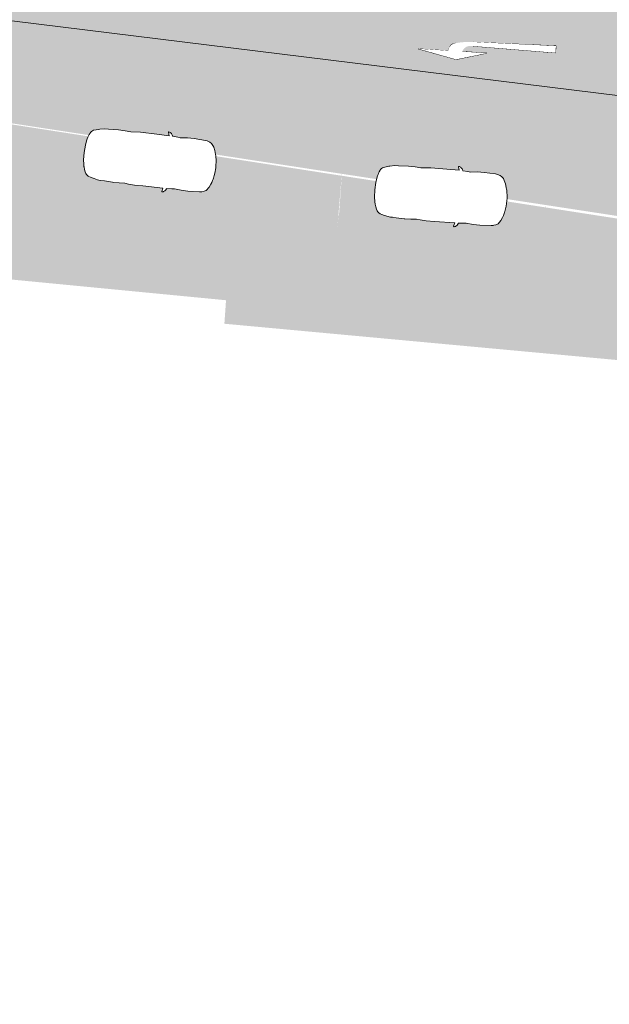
# Model space of a CAD drawing. Header units: metres. Extents: x -862 to 1262, y -354 to 644.
# Tile 14 of 256: x -630 to -608, y 397 to 433. Entities that reach past the tile are written whole.
import ezdxf

# ---------------------------------------------------------------- set-up
doc = ezdxf.new("R2010")
doc.units = ezdxf.units.M
doc.header["$LTSCALE"] = 0.5
doc.set_wipeout_variables(frame=1)
doc.layers.add('BPR_Verkehr_220520', color=7, linetype='Continuous')

# ---------------------------------------------------------------- blocks, each defined once
blk = doc.blocks.new('Fz_bmw_X5_2011_D-2')
at = {"color": 255, "linetype": 'Continuous', "lineweight": 5, "transparency": 33554687}
blk.add_wipeout([(2.186, -3.613), (2.164, -3.575), (2.126, -3.533), (2.095, -3.491), (2.069, -3.468), (2.043, -3.448), (2.016, -3.43), (1.989, -3.415), (1.962, -3.401), (1.934, -3.389), (1.918, -3.384), (1.895, -3.006), (1.888, -2.94), (1.866, -2.814), (1.92, -2.304), (1.925, -1.818), (1.882, -0.981), (1.865, -0.837), (1.859, -0.807), (1.807, -0.646), (1.72, -0.505), (1.466, -0.317), (1.229, -0.212), (1.098, -0.166), (0.947, -0.127), (0.848, -0.092), (0.776, -0.077), (0.588, -0.043), (0.395, -0.019), (0, 0), (-0.198, -0.005), (-0.395, -0.019), (-0.432, -0.023), (-0.587, -0.043), (-0.776, -0.077), (-0.848, -0.092), (-0.947, -0.127), (-1.098, -0.166), (-1.237, -0.213), (-1.466, -0.317), (-1.589, -0.386), (-1.72, -0.505), (-1.807, -0.646), (-1.864, -0.837), (-1.882, -0.981), (-1.925, -1.818), (-1.92, -2.304), (-1.866, -2.814), (-1.894, -3.006), (-1.915, -3.372), (-1.934, -3.389), (-1.989, -3.415), (-2.043, -3.448), (-2.069, -3.468), (-2.095, -3.491), (-2.119, -3.516), (-2.152, -3.561), (-2.175, -3.594), (-2.195, -3.643), (-2.197, -3.687), (-2.194, -3.704), (-2.177, -3.714), (-2.171, -3.713), (-1.927, -3.646), (-1.945, -4.544), (-1.937, -5.733), (-1.886, -6.457), (-1.915, -6.853), (-1.923, -7.351), (-1.884, -8.076), (-1.879, -8.345), (-1.812, -8.71), (-1.793, -8.789), (-1.682, -9.154), (-1.646, -9.225), (-1.585, -9.296), (-1.503, -9.358), (-1.449, -9.39), (-1.34, -9.442), (-1.242, -9.48), (-1.136, -9.514), (-1.021, -9.545), (-0.858, -9.571), (-0.542, -9.627), (0, -9.658), (0.543, -9.627), (0.859, -9.571), (0.871, -9.574), (0.876, -9.574), (0.888, -9.574), (0.894, -9.573), (0.901, -9.572), (1.022, -9.545), (1.05, -9.538), (1.242, -9.48), (1.399, -9.416), (1.503, -9.358), (1.585, -9.296), (1.646, -9.225), (1.666, -9.188), (1.682, -9.154), (1.7, -9.11), (1.738, -8.995), (1.794, -8.789), (1.813, -8.71), (1.864, -8.457), (1.879, -8.345), (1.884, -8.217), (1.894, -7.928), (1.923, -7.351), (1.924, -7.297), (1.915, -6.853), (1.886, -6.457), (1.918, -6.185), (1.938, -5.733), (1.934, -5.134), (1.925, -3.645), (2.171, -3.713), (2.196, -3.697), (2.198, -3.675), (2.197, -3.659)], dxfattribs=at)
at = {"color": 9, "linetype": 'Continuous', "lineweight": 5, "transparency": 33554687, "flags": 128}
blk.add_lwpolyline([(2.186, -3.613), (2.164, -3.575), (2.126, -3.533), (2.095, -3.491), (2.069, -3.468), (2.043, -3.448), (2.016, -3.43), (1.989, -3.415), (1.962, -3.401), (1.934, -3.389), (1.918, -3.384), (1.895, -3.006), (1.888, -2.94), (1.866, -2.814), (1.92, -2.304), (1.925, -1.818), (1.882, -0.981), (1.865, -0.837), (1.859, -0.807), (1.807, -0.646), (1.72, -0.505), (1.466, -0.317), (1.229, -0.212), (1.098, -0.166), (0.947, -0.127), (0.848, -0.092), (0.776, -0.077), (0.588, -0.043), (0.395, -0.019), (0, 0), (-0.198, -0.005), (-0.395, -0.019), (-0.432, -0.023), (-0.587, -0.043), (-0.776, -0.077), (-0.848, -0.092), (-0.947, -0.127), (-1.098, -0.166), (-1.237, -0.213), (-1.466, -0.317), (-1.589, -0.386), (-1.72, -0.505), (-1.807, -0.646), (-1.864, -0.837), (-1.882, -0.981), (-1.925, -1.818), (-1.92, -2.304), (-1.866, -2.814), (-1.894, -3.006), (-1.915, -3.372), (-1.934, -3.389), (-1.989, -3.415), (-2.043, -3.448), (-2.069, -3.468), (-2.095, -3.491), (-2.119, -3.516), (-2.152, -3.561), (-2.175, -3.594), (-2.195, -3.643), (-2.197, -3.687), (-2.194, -3.704), (-2.177, -3.714), (-2.171, -3.713), (-1.927, -3.646), (-1.945, -4.544), (-1.937, -5.733), (-1.886, -6.457), (-1.915, -6.853), (-1.923, -7.351), (-1.884, -8.076), (-1.879, -8.345), (-1.812, -8.71), (-1.793, -8.789), (-1.682, -9.154), (-1.646, -9.225), (-1.585, -9.296), (-1.503, -9.358), (-1.449, -9.39), (-1.34, -9.442), (-1.242, -9.48), (-1.136, -9.514), (-1.021, -9.545), (-0.858, -9.571), (-0.542, -9.627), (0, -9.658), (0.543, -9.627), (0.859, -9.571), (0.871, -9.574), (0.876, -9.574), (0.888, -9.574), (0.894, -9.573), (0.901, -9.572), (1.022, -9.545), (1.05, -9.538), (1.242, -9.48), (1.399, -9.416), (1.503, -9.358), (1.585, -9.296), (1.646, -9.225), (1.666, -9.188), (1.682, -9.154), (1.7, -9.11), (1.738, -8.995), (1.794, -8.789), (1.813, -8.71), (1.864, -8.457), (1.879, -8.345), (1.884, -8.217), (1.894, -7.928), (1.923, -7.351), (1.924, -7.297), (1.915, -6.853), (1.886, -6.457), (1.918, -6.185), (1.938, -5.733), (1.934, -5.134), (1.925, -3.645), (2.171, -3.713), (2.196, -3.697), (2.198, -3.675), (2.197, -3.659)], close=True, dxfattribs=at)
at = {"color": 255, "linetype": 'Continuous', "lineweight": 5, "transparency": 33554687}
blk.add_wipeout([(-0.542, -9.627), (0, -9.658), (0.543, -9.627), (0.859, -9.571), (0.871, -9.574), (0.876, -9.574), (0.888, -9.574), (0.894, -9.573), (0.901, -9.572), (1.022, -9.545), (1.05, -9.538), (1.242, -9.48), (1.399, -9.416), (1.503, -9.358), (1.585, -9.296), (1.646, -9.225), (1.666, -9.188), (1.682, -9.154), (1.7, -9.11), (1.738, -8.995), (1.794, -8.789), (1.813, -8.71), (1.864, -8.457), (1.879, -8.345), (1.884, -8.217), (1.894, -7.928), (1.923, -7.351), (1.924, -7.297), (1.915, -6.853), (1.886, -6.457), (1.918, -6.185), (1.938, -5.733), (1.934, -5.134), (1.925, -3.645), (2.171, -3.713), (2.196, -3.697), (2.198, -3.675), (2.197, -3.659), (2.186, -3.613), (2.164, -3.575), (2.126, -3.533), (2.095, -3.491), (2.069, -3.468), (2.043, -3.448), (2.016, -3.43), (1.989, -3.415), (1.962, -3.401), (1.934, -3.389), (1.918, -3.384), (1.895, -3.006), (1.888, -2.94), (1.866, -2.814), (1.92, -2.304), (1.925, -1.818), (1.882, -0.981), (1.865, -0.837), (1.859, -0.807), (1.807, -0.646), (1.72, -0.505), (1.466, -0.317), (1.229, -0.212), (1.098, -0.166), (0.947, -0.127), (0.848, -0.092), (0.776, -0.077), (0.588, -0.043), (0.395, -0.019), (0, 0), (-0.198, -0.005), (-0.395, -0.019), (-0.432, -0.023), (-0.587, -0.043), (-0.776, -0.077), (-0.848, -0.092), (-0.947, -0.127), (-1.098, -0.166), (-1.237, -0.213), (-1.466, -0.317), (-1.589, -0.386), (-1.72, -0.505), (-1.807, -0.646), (-1.864, -0.837), (-1.882, -0.981), (-1.925, -1.818), (-1.92, -2.304), (-1.866, -2.814), (-1.894, -3.006), (-1.915, -3.372), (-1.934, -3.389), (-1.989, -3.415), (-2.043, -3.448), (-2.069, -3.468), (-2.095, -3.491), (-2.119, -3.516), (-2.152, -3.561), (-2.175, -3.594), (-2.195, -3.643), (-2.197, -3.687), (-2.194, -3.704), (-2.177, -3.714), (-2.171, -3.713), (-1.927, -3.646), (-1.945, -4.544), (-1.937, -5.733), (-1.886, -6.457), (-1.915, -6.853), (-1.923, -7.351), (-1.884, -8.076), (-1.879, -8.345), (-1.812, -8.71), (-1.793, -8.789), (-1.682, -9.154), (-1.646, -9.225), (-1.585, -9.296), (-1.503, -9.358), (-1.449, -9.39), (-1.34, -9.442), (-1.242, -9.48), (-1.136, -9.514), (-1.021, -9.545), (-0.858, -9.571)], dxfattribs=at)
at = {"color": 9, "linetype": 'Continuous', "lineweight": 5, "transparency": 33554687, "flags": 128}
blk.add_lwpolyline([(-0.542, -9.627), (0, -9.658), (0.543, -9.627), (0.859, -9.571), (0.871, -9.574), (0.876, -9.574), (0.888, -9.574), (0.894, -9.573), (0.901, -9.572), (1.022, -9.545), (1.05, -9.538), (1.242, -9.48), (1.399, -9.416), (1.503, -9.358), (1.585, -9.296), (1.646, -9.225), (1.666, -9.188), (1.682, -9.154), (1.7, -9.11), (1.738, -8.995), (1.794, -8.789), (1.813, -8.71), (1.864, -8.457), (1.879, -8.345), (1.884, -8.217), (1.894, -7.928), (1.923, -7.351), (1.924, -7.297), (1.915, -6.853), (1.886, -6.457), (1.918, -6.185), (1.938, -5.733), (1.934, -5.134), (1.925, -3.645), (2.171, -3.713), (2.196, -3.697), (2.198, -3.675), (2.197, -3.659), (2.186, -3.613), (2.164, -3.575), (2.126, -3.533), (2.095, -3.491), (2.069, -3.468), (2.043, -3.448), (2.016, -3.43), (1.989, -3.415), (1.962, -3.401), (1.934, -3.389), (1.918, -3.384), (1.895, -3.006), (1.888, -2.94), (1.866, -2.814), (1.92, -2.304), (1.925, -1.818), (1.882, -0.981), (1.865, -0.837), (1.859, -0.807), (1.807, -0.646), (1.72, -0.505), (1.466, -0.317), (1.229, -0.212), (1.098, -0.166), (0.947, -0.127), (0.848, -0.092), (0.776, -0.077), (0.588, -0.043), (0.395, -0.019), (0, 0), (-0.198, -0.005), (-0.395, -0.019), (-0.432, -0.023), (-0.587, -0.043), (-0.776, -0.077), (-0.848, -0.092), (-0.947, -0.127), (-1.098, -0.166), (-1.237, -0.213), (-1.466, -0.317), (-1.589, -0.386), (-1.72, -0.505), (-1.807, -0.646), (-1.864, -0.837), (-1.882, -0.981), (-1.925, -1.818), (-1.92, -2.304), (-1.866, -2.814), (-1.894, -3.006), (-1.915, -3.372), (-1.934, -3.389), (-1.989, -3.415), (-2.043, -3.448), (-2.069, -3.468), (-2.095, -3.491), (-2.119, -3.516), (-2.152, -3.561), (-2.175, -3.594), (-2.195, -3.643), (-2.197, -3.687), (-2.194, -3.704), (-2.177, -3.714), (-2.171, -3.713), (-1.927, -3.646), (-1.945, -4.544), (-1.937, -5.733), (-1.886, -6.457), (-1.915, -6.853), (-1.923, -7.351), (-1.884, -8.076), (-1.879, -8.345), (-1.812, -8.71), (-1.793, -8.789), (-1.682, -9.154), (-1.646, -9.225), (-1.585, -9.296), (-1.503, -9.358), (-1.449, -9.39), (-1.34, -9.442), (-1.242, -9.48), (-1.136, -9.514), (-1.021, -9.545), (-0.858, -9.571), (-0.542, -9.627)], close=True, dxfattribs=at)
blk = doc.blocks.new('ab_Links-2')
at = {"color": 255, "linetype": 'Continuous', "lineweight": 9, "transparency": 33554687}
for p, q in [((5, 0.425), (2, 0.375)), ((5, 0.175), (5, 0.425)), ((1.61, 0), (2.5, 0)), ((5, 0.175), (2, 0.225))]:
    blk.add_line(p, q, dxfattribs=at)
blk.add_wipeout([(1.1, 0), (1.1, 0.006), (1.1, 0.012), (1.101, 0.018), (1.101, 0.025), (1.102, 0.031), (1.103, 0.037), (1.104, 0.043), (1.105, 0.049), (1.106, 0.055), (1.107, 0.061), (1.109, 0.067), (1.11, 0.073), (1.112, 0.079), (1.113, 0.085), (1.115, 0.091), (1.117, 0.097), (1.119, 0.102), (1.122, 0.108), (1.124, 0.114), (1.127, 0.119), (1.129, 0.125), (1.132, 0.131), (1.135, 0.136), (1.138, 0.141), (1.141, 0.147), (1.144, 0.152), (1.147, 0.157), (1.15, 0.163), (1.154, 0.168), (1.157, 0.173), (1.161, 0.178), (1.165, 0.182), (1.169, 0.187), (1.173, 0.192), (1.177, 0.197), (1.181, 0.201), (1.185, 0.206), (1.19, 0.21), (1.194, 0.214), (1.199, 0.218), (1.203, 0.222), (1.208, 0.226), (1.213, 0.23), (1.218, 0.234), (1.222, 0.238), (1.227, 0.241), (1.233, 0.245), (1.238, 0.248), (1.243, 0.252), (1.248, 0.255), (1.254, 0.258), (1.259, 0.261), (1.264, 0.264), (1.27, 0.266), (1.275, 0.269), (1.281, 0.271), (1.287, 0.274), (1.293, 0.276), (1.298, 0.278), (1.304, 0.28), (1.31, 0.282), (1.316, 0.284), (1.322, 0.286), (1.328, 0.287), (1.4, -0.004)], dxfattribs=at)
for p, q in [((0, 0), (1.4, -0.3)), ((0, 0), (1.1, 0)), ((1.4, -0.3), (2.5, 0))]:
    blk.add_line(p, q, dxfattribs=at)
blk.add_arc((1.4, -0.004), 0.3, 103.9301, 179.2379, dxfattribs=at)
at = {"color": 255, "linetype": 'Continuous', "lineweight": 5, "transparency": 33554687}
blk.add_wipeout([(2.5, 0), (1.61, 0), (1.625, 0.046), (1.649, 0.089), (1.678, 0.127), (1.714, 0.16), (1.755, 0.187), (1.799, 0.207), (1.846, 0.22), (1.894, 0.225), (1.908, 0.225), (1.921, 0.225), (1.934, 0.225), (1.947, 0.225), (1.96, 0.225), (1.974, 0.225), (1.987, 0.225), (2, 0.225), (5, 0.175), (5, 0.425), (2, 0.375), (1.915, 0.372), (1.83, 0.367), (1.746, 0.36), (1.661, 0.35), (1.577, 0.338), (1.494, 0.323), (1.41, 0.306), (1.328, 0.287), (1.281, 0.271), (1.238, 0.248), (1.199, 0.218), (1.165, 0.182), (1.138, 0.141), (1.117, 0.097), (1.105, 0.049), (1.1, 0), (0, 0), (1.4, -0.3)], dxfattribs=at)

msp = doc.modelspace()

# ---------------------------------------------------------------- hatches: boundary and pattern name
at = {"layer": 'BPR_Verkehr_220520', "linetype": 'Continuous', "lineweight": 0, "true_color": 0xe4e6e5, "transparency": 33554687}
h = msp.add_hatch(color=254, dxfattribs=at)
h.paths.add_polyline_path([(-698.924, 452.621), (-699.733, 450.901), (-683.88, 406.328), (-682.087, 406.971), (-682.201, 407.314), (-682.307, 407.632), (-682.675, 409.044), (-682.896, 410.486), (-682.968, 411.943), (-682.89, 413.4), (-682.662, 414.841), (-682.288, 416.251), (-681.77, 417.615), (-681.116, 418.919), (-680.287, 420.158), (-679.851, 420.724), (-679.313, 421.376), (-678.091, 422.797), (-676.693, 424.337), (-676.311, 424.738), (-675.634, 425.425), (-674.933, 426.088), (-674.208, 426.725), (-673.462, 427.336), (-672.694, 427.92), (-671.905, 428.476), (-671.097, 429.003), (-670.271, 429.501), (-669.647, 429.848), (-669.011, 430.172), (-668.363, 430.473), (-667.705, 430.751), (-667.038, 431.006), (-666.362, 431.236), (-665.679, 431.442), (-664.988, 431.623), (-664.554, 431.724), (-664.117, 431.815), (-663.679, 431.897), (-663.239, 431.968), (-662.797, 432.03), (-662.355, 432.082), (-661.911, 432.124), (-661.466, 432.156), (-661.38, 432.161), (-661.293, 432.165), (-661.207, 432.17), (-661.12, 432.174), (-661.033, 432.177), (-660.947, 432.18), (-660.86, 432.183), (-660.773, 432.186), (-659.304, 432.213), (-657.834, 432.219), (-656.364, 432.204), (-654.894, 432.167), (-653.426, 432.108), (-651.958, 432.027), (-650.491, 431.926), (-649.027, 431.802), (-648.632, 431.765), (-648.238, 431.727), (-647.844, 431.687), (-647.45, 431.645), (-647.056, 431.602), (-646.663, 431.557), (-646.269, 431.511), (-645.876, 431.463), (-608.262, 426.807), (-607.151, 426.671), (-606.04, 426.536), (-604.929, 426.402), (-603.818, 426.27), (-602.706, 426.139), (-601.595, 426.01), (-600.483, 425.883), (-599.371, 425.757), (-598.594, 425.67), (-597.818, 425.584), (-597.041, 425.498), (-596.265, 425.413), (-595.488, 425.329), (-594.711, 425.246), (-593.934, 425.164), (-593.157, 425.082), (-592.851, 425.05), (-592.544, 425.018), (-592.238, 424.986), (-591.931, 424.954), (-591.625, 424.923), (-591.318, 424.891), (-591.011, 424.86), (-590.705, 424.829), (-590.099, 424.767), (-589.494, 424.707), (-588.888, 424.646), (-588.282, 424.586), (-587.676, 424.527), (-587.07, 424.468), (-586.465, 424.409), (-585.859, 424.351), (-585.782, 424.344), (-585.706, 424.336), (-585.63, 424.329), (-585.554, 424.322), (-585.478, 424.315), (-585.401, 424.307), (-585.325, 424.3), (-585.249, 424.293), (-561.438, 422.035), (-560.938, 421.988), (-559.51, 421.853), (-559.249, 421.828), (-558.987, 421.803), (-558.725, 421.779), (-558.463, 421.755), (-558.201, 421.73), (-557.939, 421.707), (-557.676, 421.683), (-557.414, 421.659), (-556.294, 421.487), (-555.204, 421.176), (-554.161, 420.73), (-553.183, 420.156), (-552.285, 419.464), (-551.481, 418.664), (-550.784, 417.77), (-550.205, 416.795), (-550.013, 416.397), (-549.842, 415.99), (-549.69, 415.575), (-549.559, 415.154), (-549.449, 414.726), (-549.36, 414.293), (-549.292, 413.857), (-549.246, 413.417), (-549.243, 413.38), (-549.24, 413.343), (-549.238, 413.306), (-549.235, 413.269), (-549.233, 413.232), (-549.231, 413.195), (-549.229, 413.158), (-549.227, 413.121), (-549.226, 413.1), (-549.225, 413.078), (-549.224, 413.056), (-549.223, 413.035), (-549.222, 413.013), (-549.222, 412.991), (-549.221, 412.97), (-549.22, 412.948), (-549.606, 407.232), (-544.169, 406.821), (-543.933, 409.949), (-543.853, 411), (-543.53, 412.875), (-542.857, 414.656), (-541.859, 416.276), (-540.572, 417.678), (-539.042, 418.811), (-537.326, 419.634), (-535.485, 420.117), (-533.586, 420.242), (-533.361, 420.235), (-533.136, 420.229), (-532.911, 420.222), (-532.685, 420.216), (-532.46, 420.21), (-532.235, 420.204), (-532.01, 420.198), (-531.785, 420.192), (-531.732, 420.191), (-531.679, 420.189), (-531.626, 420.186), (-531.573, 420.183), (-531.52, 420.18), (-531.467, 420.176), (-531.414, 420.172), (-531.361, 420.167), (-471.89, 414.447), (-471.817, 414.434), (-471.746, 414.411), (-471.68, 414.378), (-471.62, 414.335), (-471.566, 414.284), (-471.521, 414.225), (-471.485, 414.161), (-471.458, 414.092), (-470.95, 412.347), (-467.074, 411.974), (-456.585, 410.965), (-455.448, 410.773), (-454.351, 410.418), (-453.316, 409.91), (-452.365, 409.259), (-451.518, 408.477), (-450.791, 407.582), (-450.201, 406.592), (-449.759, 405.527), (-449.747, 405.488), (-449.734, 405.45), (-449.722, 405.412), (-449.71, 405.373), (-449.698, 405.335), (-449.686, 405.296), (-449.675, 405.257), (-449.664, 405.219), (-449.648, 405.165), (-449.634, 405.111), (-449.619, 405.058), (-449.605, 405.004), (-449.591, 404.95), (-449.578, 404.896), (-449.565, 404.842), (-449.552, 404.788), (-448.392, 399.721), (-441.922, 399.5), (-441.911, 399.603), (-441.9, 399.705), (-441.888, 399.807), (-441.874, 399.908), (-441.86, 400.01), (-441.844, 400.112), (-441.828, 400.213), (-441.81, 400.314), (-441.803, 400.351), (-441.797, 400.388), (-441.79, 400.425), (-441.782, 400.462), (-441.775, 400.5), (-441.768, 400.537), (-441.76, 400.574), (-441.752, 400.611), (-441.611, 401.194), (-441.435, 401.768), (-441.225, 402.33), (-440.982, 402.879), (-440.706, 403.412), (-440.399, 403.928), (-440.061, 404.424), (-439.694, 404.899), (-439.67, 404.928), (-439.646, 404.957), (-439.622, 404.986), (-439.598, 405.014), (-439.574, 405.043), (-439.549, 405.071), (-439.525, 405.1), (-439.5, 405.128), (-438.917, 405.741), (-438.285, 406.303), (-437.608, 406.809), (-436.89, 407.256), (-436.137, 407.641), (-435.354, 407.96), (-434.547, 408.213), (-433.721, 408.396), (-433.684, 408.403), (-433.647, 408.409), (-433.61, 408.416), (-433.573, 408.422), (-433.535, 408.428), (-433.498, 408.434), (-433.461, 408.439), (-433.424, 408.445), (-433.214, 408.473), (-433.004, 408.498), (-432.793, 408.517), (-432.582, 408.533), (-432.37, 408.543), (-432.159, 408.55), (-431.947, 408.552), (-431.735, 408.549), (-431.66, 408.547), (-431.584, 408.544), (-431.509, 408.541), (-431.433, 408.537), (-431.358, 408.533), (-431.283, 408.528), (-431.207, 408.523), (-431.132, 408.517), (-431.115, 408.515), (-431.098, 408.514), (-431.082, 408.512), (-431.065, 408.511), (-431.048, 408.509), (-431.032, 408.508), (-431.015, 408.506), (-430.998, 408.505), (-429.811, 408.391), (-429.181, 408.333), (-428.55, 408.276), (-427.92, 408.221), (-427.289, 408.167), (-426.658, 408.114), (-426.028, 408.062), (-425.397, 408.012), (-424.766, 407.963), (-424.167, 407.567), (-422.344, 407.437), (-420.521, 407.318), (-418.697, 407.21), (-416.873, 407.113), (-415.048, 407.027), (-413.222, 406.953), (-411.396, 406.889), (-409.57, 406.836), (-408.759, 406.811), (-407.948, 406.78), (-407.137, 406.742), (-406.326, 406.696), (-405.516, 406.644), (-404.707, 406.584), (-403.898, 406.518), (-403.09, 406.445), (-337.083, 400.178), (-336.698, 400.154), (-336.312, 400.155), (-335.927, 400.18), (-335.545, 400.23), (-335.166, 400.305), (-334.793, 400.404), (-334.428, 400.527), (-334.07, 400.672), (-333.832, 400.773), (-333.589, 400.863), (-333.342, 400.942), (-333.093, 401.011), (-332.84, 401.069), (-332.586, 401.116), (-332.329, 401.152), (-332.072, 401.177), (-331.945, 401.185), (-331.818, 401.19), (-331.691, 401.193), (-331.564, 401.193), (-331.437, 401.191), (-331.311, 401.185), (-331.184, 401.177), (-331.057, 401.167), (-316.615, 399.796), (-316.105, 399.734), (-315.599, 399.646), (-315.098, 399.533), (-314.604, 399.393), (-314.117, 399.229), (-313.64, 399.04), (-313.173, 398.827), (-312.717, 398.589), (-312.444, 398.428), (-312.179, 398.253), (-311.924, 398.064), (-311.679, 397.862), (-311.445, 397.647), (-311.223, 397.42), (-311.014, 397.181), (-310.817, 396.932), (-303.48, 401.885), (-303.693, 402.23), (-303.88, 402.59), (-304.04, 402.963), (-304.172, 403.346), (-304.275, 403.738), (-304.349, 404.136), (-304.394, 404.539), (-304.409, 404.945), (-304.388, 405.425), (-304.325, 405.902), (-304.221, 406.371), (-304.076, 406.829), (-303.892, 407.273), (-303.669, 407.7), (-303.41, 408.105), (-303.117, 408.486), (-308.466, 415.175), (-308.501, 415.143), (-308.535, 415.11), (-308.569, 415.077), (-308.604, 415.045), (-308.638, 415.012), (-308.672, 414.979), (-308.706, 414.946), (-308.74, 414.912), (-309.561, 414.157), (-310.433, 413.46), (-311.352, 412.827), (-312.312, 412.258), (-313.31, 411.758), (-314.34, 411.329), (-315.398, 410.973), (-316.478, 410.691), (-316.516, 410.682), (-316.555, 410.674), (-316.593, 410.666), (-316.632, 410.657), (-316.67, 410.649), (-316.709, 410.641), (-316.747, 410.633), (-316.786, 410.625), (-317.06, 410.572), (-317.335, 410.523), (-317.611, 410.48), (-317.888, 410.441), (-318.165, 410.407), (-318.443, 410.378), (-318.722, 410.353), (-319, 410.334), (-319.041, 410.331), (-319.082, 410.329), (-319.123, 410.326), (-319.163, 410.324), (-319.204, 410.322), (-319.245, 410.319), (-319.286, 410.317), (-319.326, 410.314), (-319.402, 410.31), (-319.478, 410.305), (-319.554, 410.301), (-319.629, 410.296), (-319.705, 410.292), (-319.781, 410.287), (-319.857, 410.283), (-319.932, 410.278), (-320.046, 410.271), (-320.16, 410.265), (-320.273, 410.258), (-320.387, 410.252), (-320.501, 410.245), (-320.614, 410.239), (-320.728, 410.232), (-320.841, 410.226), (-320.887, 410.223), (-320.932, 410.221), (-320.977, 410.218), (-321.022, 410.216), (-321.067, 410.213), (-321.112, 410.211), (-321.157, 410.208), (-321.202, 410.206), (-321.258, 410.203), (-321.314, 410.202), (-321.37, 410.201), (-321.427, 410.202), (-321.483, 410.203), (-321.539, 410.206), (-321.595, 410.21), (-321.651, 410.215), (-331.791, 411.177), (-334.28, 411.413), (-335.672, 411.546), (-341.325, 412.082), (-352.458, 413.139), (-354.947, 413.376), (-366.455, 414.468), (-368.944, 414.705), (-386.903, 416.41), (-389.392, 416.646), (-401.179, 417.765), (-403.668, 418.001), (-419.912, 419.544), (-420.084, 419.56), (-420.255, 419.576), (-420.427, 419.593), (-420.599, 419.61), (-420.771, 419.627), (-420.942, 419.644), (-421.114, 419.661), (-421.286, 419.678), (-421.534, 419.703), (-421.783, 419.728), (-422.032, 419.754), (-422.28, 419.78), (-422.529, 419.806), (-422.778, 419.832), (-423.026, 419.859), (-423.275, 419.886), (-423.275, 419.882), (-423.336, 419.894), (-423.398, 419.906), (-423.459, 419.917), (-423.52, 419.928), (-423.582, 419.94), (-423.643, 419.951), (-423.704, 419.963), (-423.766, 419.974), (-423.772, 419.941), (-425.17, 420.198), (-426.572, 420.435), (-427.977, 420.654), (-429.385, 420.852), (-430.796, 421.031), (-432.209, 421.191), (-433.624, 421.331), (-435.041, 421.451), (-440.168, 421.944), (-441.146, 422.1), (-442.098, 422.375), (-443.009, 422.766), (-443.864, 423.267), (-444.651, 423.87), (-445.357, 424.565), (-445.971, 425.342), (-446.485, 426.189), (-446.672, 426.54), (-446.84, 426.899), (-446.99, 427.265), (-447.123, 427.639), (-447.236, 428.019), (-447.331, 428.404), (-447.406, 428.793), (-447.462, 429.186), (-448.145, 435.012), (-448.391, 436.882), (-453.599, 437.631), (-453.577, 437.552), (-453.555, 437.473), (-453.535, 437.395), (-453.514, 437.316), (-453.495, 437.237), (-453.476, 437.157), (-453.457, 437.078), (-453.44, 436.998), (-453.213, 435.118), (-453.346, 433.228), (-453.832, 431.397), (-454.655, 429.691), (-455.784, 428.171), (-457.18, 426.891), (-458.793, 425.897), (-460.564, 425.225), (-460.988, 425.093), (-461.415, 424.973), (-461.846, 424.865), (-462.279, 424.769), (-462.715, 424.686), (-463.153, 424.615), (-463.593, 424.556), (-464.034, 424.51), (-464.281, 424.484), (-464.527, 424.462), (-464.774, 424.446), (-465.021, 424.436), (-465.269, 424.43), (-465.516, 424.429), (-465.764, 424.434), (-466.011, 424.443), (-466.082, 424.447), (-466.152, 424.451), (-466.223, 424.455), (-466.293, 424.46), (-466.364, 424.465), (-466.434, 424.471), (-466.505, 424.477), (-466.575, 424.484), (-593.85, 436.726), (-594.096, 436.759), (-594.338, 436.813), (-594.574, 436.887), (-594.804, 436.98), (-595.025, 437.092), (-595.236, 437.222), (-595.436, 437.368), (-595.623, 437.531), (-596.088, 438.003), (-596.517, 438.509), (-596.907, 439.045), (-597.257, 439.608), (-597.564, 440.195), (-597.828, 440.803), (-598.046, 441.429), (-598.217, 442.07), (-598.226, 442.108), (-598.234, 442.147), (-598.243, 442.185), (-598.251, 442.224), (-598.259, 442.263), (-598.267, 442.302), (-598.275, 442.34), (-598.282, 442.379), (-598.311, 442.541), (-598.338, 442.703), (-598.361, 442.865), (-598.382, 443.028), (-598.4, 443.191), (-598.414, 443.354), (-598.426, 443.518), (-598.434, 443.681), (-598.447, 444.024), (-598.456, 444.367), (-598.46, 444.709), (-598.459, 445.052), (-598.455, 445.395), (-598.446, 445.738), (-598.432, 446.08), (-598.415, 446.422), (-598.412, 446.46), (-598.41, 446.497), (-598.408, 446.535), (-598.406, 446.572), (-598.403, 446.61), (-598.401, 446.647), (-598.398, 446.685), (-598.396, 446.722), (-598.393, 446.757), (-598.391, 446.792), (-598.388, 446.827), (-598.386, 446.861), (-598.383, 446.896), (-598.38, 446.931), (-598.378, 446.966), (-598.375, 447.001), (-597.98, 451.961), (-603.946, 452.361), (-604.239, 448.981), (-604.374, 447.425), (-604.44, 446.67), (-604.487, 446.225), (-604.55, 445.782), (-604.63, 445.341), (-604.727, 444.904), (-604.839, 444.471), (-604.968, 444.042), (-605.113, 443.619), (-605.273, 443.201), (-605.288, 443.164), (-605.302, 443.128), (-605.317, 443.092), (-605.332, 443.056), (-605.348, 443.02), (-605.363, 442.984), (-605.378, 442.949), (-605.394, 442.913), (-605.446, 442.794), (-605.5, 442.676), (-605.555, 442.559), (-605.611, 442.442), (-605.669, 442.325), (-605.728, 442.21), (-605.788, 442.095), (-605.849, 441.98), (-605.888, 441.909), (-605.927, 441.839), (-605.967, 441.768), (-606.007, 441.698), (-606.048, 441.628), (-606.089, 441.558), (-606.131, 441.489), (-606.173, 441.42), (-606.673, 440.725), (-607.266, 440.107), (-607.941, 439.581), (-608.684, 439.156), (-609.48, 438.841), (-610.313, 438.642), (-611.166, 438.564), (-612.021, 438.608), (-619.751, 439.565), (-620.346, 439.639), (-620.561, 437.902), (-622.549, 438.148), (-623.262, 438.236), (-623.623, 438.284), (-623.983, 438.339), (-624.342, 438.4), (-624.699, 438.468), (-625.056, 438.542), (-625.411, 438.622), (-625.764, 438.709), (-626.116, 438.803), (-626.327, 438.861), (-626.538, 438.92), (-626.749, 438.978), (-626.96, 439.037), (-627.17, 439.097), (-627.381, 439.156), (-627.592, 439.216), (-627.802, 439.276), (-630.49, 440.022), (-633.19, 440.725), (-635.9, 441.386), (-638.62, 442.005), (-641.349, 442.581), (-644.087, 443.115), (-646.834, 443.606), (-649.587, 444.053), (-651.624, 444.366), (-653.662, 444.675), (-655.701, 444.979), (-657.74, 445.28), (-659.78, 445.576), (-661.821, 445.868), (-663.862, 446.155), (-665.904, 446.439), (-668.431, 446.771), (-670.962, 447.071), (-673.497, 447.338), (-676.035, 447.574), (-678.575, 447.776), (-681.118, 447.947), (-683.664, 448.085), (-686.21, 448.19), (-686.674, 448.207), (-686.674, 448.207), (-687.566, 448.253), (-688.456, 448.331), (-689.343, 448.438), (-690.226, 448.577), (-691.103, 448.745), (-691.974, 448.943), (-692.838, 449.172), (-693.693, 449.43), (-694.422, 449.687), (-695.134, 449.988), (-695.828, 450.33), (-696.499, 450.713), (-697.147, 451.135), (-697.769, 451.595), (-698.362, 452.091)])
h.paths.add_polyline_path([(-314.453, 406.888), (-314.246, 406.879), (-314.045, 406.829), (-313.859, 406.738), (-313.695, 406.61), (-313.561, 406.451), (-313.463, 406.268), (-313.405, 406.069), (-313.389, 405.862), (-313.431, 404.332), (-313.458, 404.129), (-313.525, 403.936), (-313.63, 403.761), (-313.768, 403.611), (-313.934, 403.492), (-314.121, 403.409), (-314.321, 403.366), (-314.525, 403.364), (-327.206, 404.568), (-327.343, 404.594), (-327.473, 404.645), (-327.591, 404.719), (-327.694, 404.814), (-327.777, 404.926), (-327.838, 405.052), (-327.874, 405.187), (-327.885, 405.326), (-327.87, 405.465), (-327.83, 405.598), (-327.765, 405.722), (-327.679, 405.832), (-327.573, 405.923), (-327.453, 405.994), (-327.322, 406.041), (-327.184, 406.063)])
h.paths.add_polyline_path([(-435.598, 416.194), (-435.268, 416.189), (-434.939, 416.167), (-433.249, 416.004), (-432.271, 415.905), (-431.295, 415.797), (-430.319, 415.679), (-429.345, 415.551), (-428.372, 415.414), (-427.4, 415.267), (-426.43, 415.111), (-425.461, 414.945), (-425.162, 414.892), (-424.997, 414.862), (-424.832, 414.829), (-424.667, 414.794), (-424.503, 414.757), (-424.339, 414.717), (-424.176, 414.675), (-424.013, 414.631), (-423.851, 414.584), (-423.723, 414.533), (-423.606, 414.46), (-423.505, 414.366), (-423.423, 414.255), (-423.362, 414.131), (-423.325, 413.997), (-423.314, 413.86), (-423.327, 413.722), (-423.366, 413.59), (-423.428, 413.467), (-423.512, 413.357), (-423.615, 413.264), (-423.732, 413.192), (-423.861, 413.143), (-423.997, 413.118), (-424.135, 413.118), (-437.356, 414.39), (-437.48, 414.413), (-437.599, 414.456), (-437.709, 414.519), (-437.807, 414.599), (-437.89, 414.694), (-437.956, 414.802), (-438.002, 414.92), (-438.028, 415.044), (-438.033, 415.17), (-438.017, 415.296), (-437.98, 415.417), (-437.923, 415.529), (-437.848, 415.631), (-437.757, 415.719), (-437.652, 415.79), (-437.537, 415.843), (-437.224, 415.945), (-436.905, 416.031), (-436.582, 416.098), (-436.256, 416.148), (-435.927, 416.18)])
h.paths.add_polyline_path([(-556.929, 427.9), (-459.877, 418.565), (-459.746, 418.541), (-459.622, 418.494), (-459.508, 418.425), (-459.407, 418.338), (-459.324, 418.234), (-459.261, 418.117), (-459.219, 417.991), (-459.2, 417.859), (-459.204, 417.726), (-459.233, 417.596), (-459.283, 417.473), (-459.355, 417.361), (-459.445, 417.263), (-459.551, 417.183), (-459.67, 417.123), (-459.797, 417.084), (-460.238, 417.002), (-460.682, 416.936), (-461.129, 416.887), (-461.576, 416.854), (-462.025, 416.839), (-462.474, 416.84), (-462.922, 416.858), (-463.37, 416.892), (-557.117, 425.909), (-557.31, 425.947), (-557.491, 426.021), (-557.655, 426.129), (-557.794, 426.267), (-557.903, 426.43), (-557.979, 426.611), (-558.018, 426.803), (-558.019, 426.999), (-557.981, 427.191), (-557.907, 427.373), (-557.798, 427.536), (-557.66, 427.675), (-557.498, 427.785), (-557.317, 427.86), (-557.125, 427.899)])
h.paths.add_polyline_path([(-690.831, 434.818), (-689.218, 434.782), (-687.605, 434.736), (-685.992, 434.681), (-684.38, 434.616), (-682.768, 434.541), (-681.156, 434.456), (-679.545, 434.362), (-677.935, 434.258), (-677.53, 434.173), (-677.163, 433.981), (-676.863, 433.695), (-676.652, 433.339), (-676.547, 432.939), (-676.555, 432.525), (-676.676, 432.129), (-676.901, 431.781), (-686.606, 420.539), (-686.751, 420.409), (-686.924, 420.321), (-687.115, 420.281), (-687.309, 420.291), (-687.494, 420.351), (-687.657, 420.456), (-687.789, 420.599), (-687.878, 420.772), (-692.269, 432.805), (-692.351, 433.158), (-692.346, 433.521), (-692.254, 433.872), (-692.081, 434.19), (-691.836, 434.458), (-691.533, 434.659), (-691.192, 434.782)])
at = {"layer": 'BPR_Verkehr_220520', "linetype": 'Continuous', "lineweight": 0, "true_color": 0xf7dcdc, "transparency": 33554687}
h = msp.add_hatch(color=254, dxfattribs=at)
edge = h.paths.add_edge_path()
edge.add_line((-583.137, 421.28), (-585.513, 421.505))
edge.add_line((-585.513, 421.505), (-585.513, 421.505))
edge.add_arc((-508.864, 1229.93), 812.05, 264.540534, 264.583759, ccw=False)
edge.add_line((-586.123, 421.563), (-586.123, 421.563))
edge.add_arc((-508.864, 1229.93), 812.05, 264.195631, 264.540534, ccw=False)
edge.add_arc((-508.864, 1229.93), 812.05, 264.021068, 264.195631, ccw=False)
edge.add_line((-593.449, 422.297), (-593.449, 422.297))
edge.add_arc((-508.864, 1229.93), 812.05, 263.57855, 264.021068, ccw=False)
edge.add_line((-599.684, 422.974), (-599.684, 422.974))
edge.add_line((-599.684, 422.974), (-599.684, 422.974))
edge.add_arc((-508.864, 1229.93), 812.05, 262.944689, 263.57855, ccw=False)
edge.add_line((-608.606, 424.029), (-608.606, 424.029))
edge.add_line((-608.606, 424.029), (-610.741, 424.293))
edge.add_line((-610.741, 424.293), (-618.16, 425.211))
edge.add_line((-618.16, 425.211), (-621.139, 425.58))
edge.add_line((-621.139, 425.58), (-623.06, 425.817))
edge.add_line((-623.06, 425.817), (-623.06, 425.817))
edge.add_arc((-672.375, 27.358), 401.5, 82.94469, 83.81105)
edge.add_line((-629.09, 426.518), (-629.09, 426.518))
edge.add_arc((-672.375, 27.358), 401.5, 83.81105, 84.16784)
edge.add_arc((-672.375, 27.358), 401.5, 84.16784, 84.5915)
edge.add_line((-634.531, 427.07), (-636.364, 427.244))
edge.add_line((-636.364, 427.244), (-638.853, 427.479))
edge.add_line((-638.853, 427.479), (-649.342, 428.472))
edge.add_line((-649.342, 428.472), (-652.329, 428.755))
edge.add_line((-652.329, 428.755), (-661.404, 429.614))
edge.add_line((-661.404, 429.614), (-664.61, 429.918))
edge.add_line((-664.61, 429.918), (-664.988, 431.623))
edge.add_line((-664.988, 431.623), (-664.988, 431.623))
edge.add_arc((-660.251, 412.193), 20, 103.7019, 120.0678)
edge.add_line((-670.271, 429.501), (-670.271, 429.501))
edge.add_arc((-656.743, 406.135), 27, 120.0678, 136.4471)
edge.add_line((-676.311, 424.738), (-676.618, 424.416))
edge.add_line((-676.618, 424.416), (-675.53, 423.382))
edge.add_line((-675.53, 423.382), (-675.528, 423.38))
edge.add_arc((-656.743, 406.135), 25.5, 122.257, 137.4456, ccw=False)
edge.add_arc((-667.151, 422.625), 6, 84.5915, 122.257, ccw=False)
edge.add_line((-666.585, 428.598), (-634.672, 425.577))
edge.add_arc((-672.375, 27.358), 400, 82.94469, 84.5915, ccw=False)
edge.add_line((-623.244, 424.329), (-608.79, 422.54))
edge.add_arc((-508.864, 1229.93), 813.55, 262.944689, 264.583759)
edge.add_line((-585.655, 420.012), (-562.02, 417.771))
edge.add_line((-562.02, 417.771), (-562.02, 417.771))
edge.add_arc((-563.908, 397.86), 20, 66.5024, 84.5838, ccw=False)
edge.add_line((-555.934, 416.202), (-555.934, 416.202))
edge.add_line((-555.934, 416.202), (-555.934, 416.202))
edge.add_arc((-547.434, 435.714), 21.283, 246.4607, 254.7249)
edge.add_line((-553.041, 415.183), (-553.041, 415.183))
edge.add_line((-553.041, 415.183), (-553.041, 415.183))
edge.add_arc((-547.434, 435.714), 21.283, 254.7249, 264.6873)
edge.add_line((-549.404, 414.522), (-549.404, 414.522))
edge.add_arc((-558.217, 412.695), 9, 11.7136, 22.0777)
edge.add_arc((-547.361, 435.919), 20, 246.5024, 262.7751, ccw=False)
edge.add_arc((-563.908, 397.86), 21.5, 66.5024, 84.5838)
edge.add_line((-561.879, 419.264), (-566.164, 419.671))
edge.add_line((-566.164, 419.671), (-583.137, 421.28))
at = {"layer": 'BPR_Verkehr_220520', "linetype": 'Continuous', "lineweight": 0, "true_color": 0xb8d2a6, "transparency": 33554687}
h = msp.add_hatch(color=9, dxfattribs=at)
edge = h.paths.add_edge_path()
edge.add_line((-576.168, 420.619), (-575.903, 423.407))
edge.add_line((-575.903, 423.407), (-566.164, 419.671))
edge.add_line((-566.164, 419.671), (-576.168, 420.619))
edge.add_line((-576.168, 420.619), (-573.945, 412.464))
edge.add_line((-573.945, 412.464), (-573.34, 418.844))
edge.add_line((-573.34, 418.844), (-607.863, 423.937))
edge.add_line((-607.863, 423.937), (-607.582, 426.22))
edge.add_arc((-608.078, 426.281), 0.5, 352.9975, 442.9621)
edge.add_arc((-608.126, 426.904), 0.167, 215.254, 310.6528, ccw=False)
edge.add_line((-608.262, 426.807), (-645.876, 431.463))
edge.add_line((-645.876, 431.463), (-576.168, 420.619))
edge.add_line((-576.168, 420.619), (-583.137, 421.28))
edge.add_line((-583.137, 421.28), (-576.168, 420.619))
at = {"layer": 'BPR_Verkehr_220520', "linetype": 'Continuous', "lineweight": 0, "true_color": 0xece5cf, "transparency": 33554687}
h = msp.add_hatch(color=254, dxfattribs=at)
edge = h.paths.add_edge_path()
edge.add_line((-566.164, 419.671), (-573.199, 420.338))
edge.add_line((-573.199, 420.338), (-566.164, 419.671))
edge.add_line((-566.164, 419.671), (-565.9, 422.458))
edge.add_line((-565.9, 422.458), (-607.863, 423.937))
edge.add_line((-607.863, 423.937), (-607.582, 426.22))
edge.add_arc((-608.078, 426.281), 0.5, 352.9975, 442.9621)
edge.add_arc((-608.126, 426.904), 0.167, 215.254, 310.6528, ccw=False)
edge.add_line((-608.262, 426.807), (-645.876, 431.463))
edge.add_line((-645.876, 431.463), (-573.199, 420.338))
edge.add_line((-573.199, 420.338), (-572.934, 423.125))
edge.add_line((-572.934, 423.125), (-573.199, 420.338))
edge.add_line((-573.199, 420.338), (-583.137, 421.28))
edge.add_line((-583.137, 421.28), (-566.164, 419.671))
at = {"layer": 'BPR_Verkehr_220520', "linetype": 'Continuous', "lineweight": 0, "true_color": 0xb8d2a6, "transparency": 33554687}
h = msp.add_hatch(color=9, dxfattribs=at)
edge = h.paths.add_edge_path()
edge.add_line((-576.168, 420.619), (-575.903, 423.407))
edge.add_line((-575.903, 423.407), (-566.164, 419.671))
edge.add_line((-566.164, 419.671), (-573.199, 420.338))
edge.add_line((-573.199, 420.338), (-572.934, 423.125))
edge.add_line((-572.934, 423.125), (-607.863, 423.937))
edge.add_line((-607.863, 423.937), (-607.582, 426.22))
edge.add_arc((-608.078, 426.281), 0.5, 352.9975, 442.9621)
edge.add_arc((-608.126, 426.904), 0.167, 215.254, 310.6528, ccw=False)
edge.add_line((-608.262, 426.807), (-645.876, 431.463))
edge.add_line((-645.876, 431.463), (-573.199, 420.338))
edge.add_line((-573.199, 420.338), (-576.168, 420.619))
edge.add_line((-576.168, 420.619), (-583.137, 421.28))
edge.add_line((-583.137, 421.28), (-576.168, 420.619))
h = msp.add_hatch(color=9, dxfattribs=at)
edge = h.paths.add_edge_path()
edge.add_line((-607.863, 423.937), (-607.582, 426.22))
edge.add_arc((-608.078, 426.281), 0.5, 352.9975, 442.9621)
edge.add_arc((-608.126, 426.904), 0.167, 215.254, 310.6528, ccw=False)
edge.add_line((-608.262, 426.807), (-645.876, 431.463))
edge.add_line((-645.876, 431.463), (-566.164, 419.671))
edge.add_line((-566.164, 419.671), (-565.9, 422.458))
edge.add_line((-565.9, 422.458), (-549.871, 416.077))
edge.add_arc((-547.361, 435.919), 20, 246.5024, 262.7925, ccw=False)
edge.add_line((-555.336, 417.578), (-555.336, 417.578))
edge.add_arc((-563.908, 397.86), 21.5, 66.5024, 84.5838)
edge.add_line((-561.879, 419.264), (-561.879, 419.264))
edge.add_line((-561.879, 419.264), (-566.164, 419.671))
edge.add_line((-566.164, 419.671), (-557.525, 421.669))
edge.add_line((-557.525, 421.669), (-557.832, 418.484))
edge.add_line((-557.832, 418.484), (-557.414, 421.659))
edge.add_line((-557.414, 421.659), (-557.414, 421.659))
edge.add_arc((-521.754, 820.067), 400, 264.58376, 264.88527, ccw=False)
edge.add_line((-559.51, 421.853), (-559.51, 421.853))
edge.add_line((-559.51, 421.853), (-560.938, 421.988))
edge.add_line((-560.938, 421.988), (-557.832, 418.484))
edge.add_line((-557.832, 418.484), (-557.832, 418.484))
edge.add_arc((-563.908, 397.86), 21.5, 73.5832, 84.5838)
edge.add_line((-561.879, 419.264), (-561.879, 419.264))
edge.add_line((-561.879, 419.264), (-557.525, 421.669))
edge.add_arc((-521.754, 820.067), 400, 264.58376, 264.86935, ccw=False)
edge.add_line((-559.51, 421.853), (-607.863, 423.937))
h = msp.add_hatch(color=9, dxfattribs=at)
edge = h.paths.add_edge_path()
edge.add_line((-631.352, 429.147), (-631.529, 427.277))
edge.add_line((-631.529, 427.277), (-631.577, 426.779))
edge.add_line((-631.577, 426.779), (-631.577, 426.779))
edge.add_arc((-672.375, 27.358), 401.5, 83.81105, 84.16784, ccw=False)
edge.add_line((-629.09, 426.518), (-629.043, 427.015))
edge.add_line((-629.043, 427.015), (-628.868, 428.868))
edge.add_arc((-629.365, 428.915), 0.5, 354.5915, 442.9447)
edge.add_line((-629.304, 429.412), (-630.793, 429.596))
edge.add_arc((-630.855, 429.1), 0.5, 82.9447, 174.5915)
at = {"layer": 'BPR_Verkehr_220520', "linetype": 'Continuous', "lineweight": 0, "true_color": 0xd0ced1, "transparency": 33554687}
h = msp.add_hatch(color=254, dxfattribs=at)
edge = h.paths.add_edge_path()
edge.add_arc((-620.425, 427.809), 0.5, 82.9447, 174.5915, ccw=False)
edge.add_line((-620.364, 428.305), (-629.304, 429.412))
edge.add_arc((-629.365, 428.915), 0.5, -5.4085, 82.9447, ccw=False)
edge.add_line((-628.868, 428.868), (-629.043, 427.015))
edge.add_line((-629.043, 427.015), (-629.043, 427.015))
edge.add_arc((-672.375, 27.358), 402, 82.94469, 83.81202, ccw=False)
edge.add_line((-622.998, 426.314), (-621.091, 426.078))
edge.add_line((-621.091, 426.078), (-620.923, 427.856))
at = {"layer": 'BPR_Verkehr_220520', "linetype": 'Continuous', "lineweight": 0, "true_color": 0xb8d2a6, "transparency": 33554687}
h = msp.add_hatch(color=9, dxfattribs=at)
edge = h.paths.add_edge_path()
edge.add_line((-618.119, 425.709), (-617.969, 427.526))
edge.add_arc((-618.468, 427.567), 0.5, 355.2918, 360)
edge.add_arc((-618.468, 427.567), 0.5, 360, 442.9447)
edge.add_line((-618.406, 428.063), (-620.364, 428.305))
edge.add_arc((-620.425, 427.809), 0.5, 82.9447, 174.5915)
edge.add_line((-620.923, 427.856), (-621.091, 426.078))
edge.add_line((-621.091, 426.078), (-621.138, 425.58))
edge.add_line((-621.138, 425.58), (-621.139, 425.58))
edge.add_line((-621.139, 425.58), (-618.16, 425.211))
edge.add_line((-618.16, 425.211), (-618.119, 425.709))
at = {"layer": 'BPR_Verkehr_220520', "linetype": 'Continuous', "lineweight": 0, "true_color": 0xd0ced1, "transparency": 33554687}
h = msp.add_hatch(color=254, dxfattribs=at)
edge = h.paths.add_edge_path()
edge.add_line((-617.969, 427.526), (-618.098, 425.707))
edge.add_line((-618.098, 425.707), (-610.68, 424.789))
edge.add_line((-610.68, 424.789), (-610.526, 426.57))
edge.add_arc((-610.028, 426.523), 0.5, 85.4403, 174.5915, ccw=False)
edge.add_line((-609.988, 427.021), (-618.406, 428.063))
edge.add_arc((-618.468, 427.567), 0.5, -4.7082, 82.9447, ccw=False)
at = {"layer": 'BPR_Verkehr_220520', "linetype": 'Continuous', "lineweight": 0, "true_color": 0xece5cf, "transparency": 33554687}
h = msp.add_hatch(color=254, dxfattribs=at)
edge = h.paths.add_edge_path()
edge.add_line((-621.091, 426.078), (-622.998, 426.314))
edge.add_arc((-672.375, 27.358), 402, 82.94469, 83.81202)
edge.add_line((-629.043, 427.015), (-629.09, 426.518))
edge.add_line((-629.09, 426.518), (-629.09, 426.518))
edge.add_arc((-672.375, 27.358), 401.5, 82.94469, 83.81105, ccw=False)
edge.add_line((-623.06, 425.817), (-623.06, 425.817))
edge.add_line((-623.06, 425.817), (-621.139, 425.58))
edge.add_line((-621.139, 425.58), (-621.138, 425.58))
edge.add_line((-621.138, 425.58), (-621.091, 426.078))
at = {"layer": 'BPR_Verkehr_220520', "linetype": 'Continuous', "lineweight": 0, "true_color": 0xb8d2a6, "transparency": 33554687}
h = msp.add_hatch(color=9, dxfattribs=at)
edge = h.paths.add_edge_path()
edge.add_line((-607.85, 423.935), (-607.579, 426.224))
edge.add_line((-607.579, 426.224), (-607.579, 426.224))
edge.add_arc((-608.075, 426.283), 0.5, 353.2469, 442.9975)
edge.add_line((-608.014, 426.779), (-608.014, 426.779))
edge.add_line((-608.014, 426.779), (-609.967, 427.019))
edge.add_line((-609.967, 427.019), (-609.967, 427.019))
edge.add_arc((-610.028, 426.523), 0.5, 82.9975, 174.5915)
edge.add_line((-610.526, 426.57), (-610.526, 426.57))
edge.add_line((-610.526, 426.57), (-610.741, 424.293))
edge.add_line((-610.741, 424.293), (-608.606, 424.029))
edge.add_line((-608.606, 424.029), (-608.606, 424.029))
edge.add_arc((-508.864, 1229.93), 812.05, 262.944689, 262.998419)
edge.add_line((-607.85, 423.935), (-607.85, 423.935))
msp.add_hatch(color=9, dxfattribs=at).paths.add_polyline_path([(-618.16, 425.211), (-618.119, 425.709), (-621.091, 426.078), (-621.138, 425.58), (-618.16, 425.211), (-621.138, 425.58), (-621.139, 425.58)])
at = {"layer": 'BPR_Verkehr_220520', "linetype": 'Continuous', "lineweight": 0, "true_color": 0xece5cf, "transparency": 33554687}
h = msp.add_hatch(color=254, dxfattribs=at)
edge = h.paths.add_edge_path()
edge.add_line((-604.196, 415.845), (-595.963, 415.232))
edge.add_line((-595.963, 415.232), (-596.047, 414.154))
edge.add_line((-596.047, 414.154), (-590.954, 413.769))
edge.add_line((-590.954, 413.769), (-590.578, 417.51))
edge.add_line((-590.578, 417.51), (-599.495, 418.395))
edge.add_line((-599.495, 418.395), (-599.306, 420.304))
edge.add_line((-599.306, 420.304), (-599.196, 421.41))
edge.add_line((-599.196, 421.41), (-599.196, 421.41))
edge.add_arc((-508.864, 1229.93), 813.55, 262.944689, 263.625024, ccw=False)
edge.add_line((-608.79, 422.54), (-608.79, 422.54))
edge.add_line((-608.79, 422.54), (-623.244, 424.329))
edge.add_line((-623.244, 424.329), (-623.244, 424.329))
edge.add_arc((-672.375, 27.358), 400, 82.94469, 84.16931)
edge.add_line((-631.739, 425.288), (-631.739, 425.288))
edge.add_line((-631.739, 425.288), (-631.739, 425.288))
edge.add_line((-631.739, 425.288), (-631.925, 423.527))
edge.add_line((-631.925, 423.527), (-622.214, 422.589))
edge.add_line((-622.214, 422.589), (-622.274, 421.733))
edge.add_line((-622.274, 421.733), (-603.79, 420.024))
edge.add_line((-603.79, 420.024), (-604.196, 415.845))
at = {"layer": 'BPR_Verkehr_220520', "linetype": 'Continuous', "lineweight": 0, "true_color": 0xd0ced1, "transparency": 33554687}
h = msp.add_hatch(color=254, dxfattribs=at)
edge = h.paths.add_edge_path()
edge.add_line((-599.226, 421.112), (-599.196, 421.41))
edge.add_line((-599.196, 421.41), (-599.196, 421.41))
edge.add_arc((-508.864, 1229.93), 813.55, 262.944689, 263.625024, ccw=False)
edge.add_line((-608.79, 422.54), (-608.79, 422.54))
edge.add_line((-608.79, 422.54), (-623.244, 424.329))
edge.add_arc((-672.375, 27.358), 400, 82.94469, 84.16932)
edge.add_line((-631.739, 425.288), (-631.771, 424.99))
edge.add_arc((-672.375, 27.358), 399.7, 82.94469, 84.16946, ccw=False)
edge.add_line((-623.281, 424.031), (-608.827, 422.242))
edge.add_line((-608.827, 422.242), (-608.827, 422.242))
edge.add_arc((-508.864, 1229.93), 813.85, 262.944689, 263.625284)
edge.add_line((-599.226, 421.112), (-599.226, 421.112))

# ---------------------------------------------------------------- linework, layer by layer
at = {"layer": 'BPR_Verkehr_220520', "color": 254, "linetype": 'Continuous', "true_color": 0xece5cf, "transparency": 33554687}
msp.add_solid([(-610.694, 424.791, 60), (-618.113, 425.709, 60), (-610.741, 424.293, 60), (-618.16, 425.211, 60)], dxfattribs=at)

# ---------------------------------------------------------------- next in the draw order: block references
at = {"layer": 'BPR_Verkehr_220520', "color": 255, "transparency": 33554687, "rotation": 356.308614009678}
msp.add_blockref('ab_Links-2', (-615.214, 431.754, 60), dxfattribs=at)
at = {"layer": 'BPR_Verkehr_220520', "color": 28, "true_color": 0x370b0b, "transparency": 33554687}
for p, xscale, yscale, zscale, rotation in [((-622.589, 427.419, 60), 0.4999999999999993, 0.4999999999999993, 0.4999999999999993, 263.3757424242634), ((-611.984, 426.212, 60), 0.4999999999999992, 0.4999999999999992, 0.4999999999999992, 265.2337187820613)]:
    msp.add_blockref('Fz_bmw_X5_2011_D-2', p, dxfattribs=dict(at, xscale=xscale, yscale=yscale, zscale=zscale, rotation=rotation))

# ---------------------------------------------------------------- next in the draw order: linework, layer by layer
at = {"layer": 'BPR_Verkehr_220520', "color": 255, "linetype": 'Continuous', "lineweight": 9, "transparency": 33554687, "elevation": 60, "flags": 128}
msp.add_lwpolyline([(-558.054, 424.979), (-584.942, 427.528), (-584.942, 427.528, -0.007152), (-607.863, 430.033), (-607.863, 430.033), (-654.753, 435.836)], format="xyb", dxfattribs=at)

doc.saveas('drawing.dxf')
